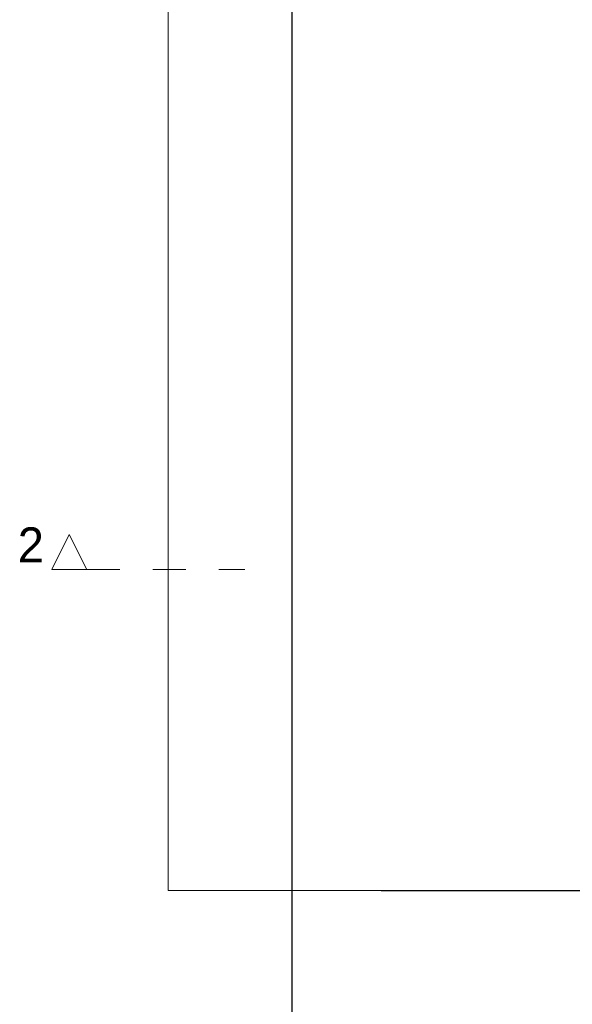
# Model space of a CAD drawing. Header units: millimetres. Extents: x -34676 to 172266, y 39940 to 476087.
# Tile 44 of 256: x 12401 to 17121, y 275791 to 284198. Entities that reach past the tile are written whole.
import ezdxf

# ---------------------------------------------------------------- set-up
doc = ezdxf.new("R2010")
doc.units = ezdxf.units.MM
doc.header["$MEASUREMENT"] = 0
doc.linetypes.add('Przerywana', pattern=[5.644444, 2.822222, -2.822222])
for name, color, linetype in [('#podkład', 252, 'Continuous'), ('_TABELA', 7, 'Continuous'), ('Konstrukcja - Stropy', 7, 'Continuous'), ('Znaczniki - Przekroje', 7, 'Continuous')]:
    doc.layers.add(name, color=color, linetype=linetype)
doc.styles.add('STYL_AUTOMATYCZNY_6', font='txt')

# ---------------------------------------------------------------- blocks, each defined once
blk = doc.blocks.new('UHYGFFFF')
at = {"layer": 'Konstrukcja - Stropy', "color": 252, "linetype": 'Continuous', "lineweight": 13, "ltscale": 100}
for p, q in [((13277.5, 395682.7), (13277.5, 382902.4)), ((13277.5, 395682.7), (13277.5, 382902.4)), ((13277.5, 382902.4), (19937.5, 382893.7)), ((13277.5, 382902.4), (19800.4, 382902.4))]:
    blk.add_line(p, q, dxfattribs=at)
at = {"layer": 'Znaczniki - Przekroje', "color": 252, "linetype": 'Continuous', "lineweight": 13, "ltscale": 100}
for p, q in [((12433.3, 385943.2), (12283.3, 385643.2)), ((12583.3, 385643.2), (12433.3, 385943.2)), ((12283.3, 385643.2), (12583.3, 385643.2))]:
    blk.add_line(p, q, dxfattribs=at)
at = {"layer": 'Znaczniki - Przekroje', "color": 252, "linetype": 'Przerywana', "lineweight": 13, "ltscale": 100}
blk.add_line((12583.3, 385643.2), (13933.3, 385643.2), dxfattribs=at)
at = {"layer": 'Znaczniki - Przekroje', "color": 252, "linetype": 'Continuous', "lineweight": 13, "style": 'STYL_AUTOMATYCZNY_6'}
blk.add_text('2', height=300, dxfattribs=at).set_placement((11993.3, 385703.2))

msp = doc.modelspace()

# ---------------------------------------------------------------- linework, layer by layer
at = {"layer": '_TABELA', "color": 7}
msp.add_lwpolyline([(14725.1, 295582), (56725.1, 295582), (14725.1, 295582), (14725.1, 265882), (56725.1, 265882), (56725.1, 295582)], dxfattribs=at)

# ---------------------------------------------------------------- block references
at = {"layer": '#podkład'}
msp.add_blockref('UHYGFFFF', (390.9, -106139.9), dxfattribs=at)

doc.saveas('drawing.dxf')
